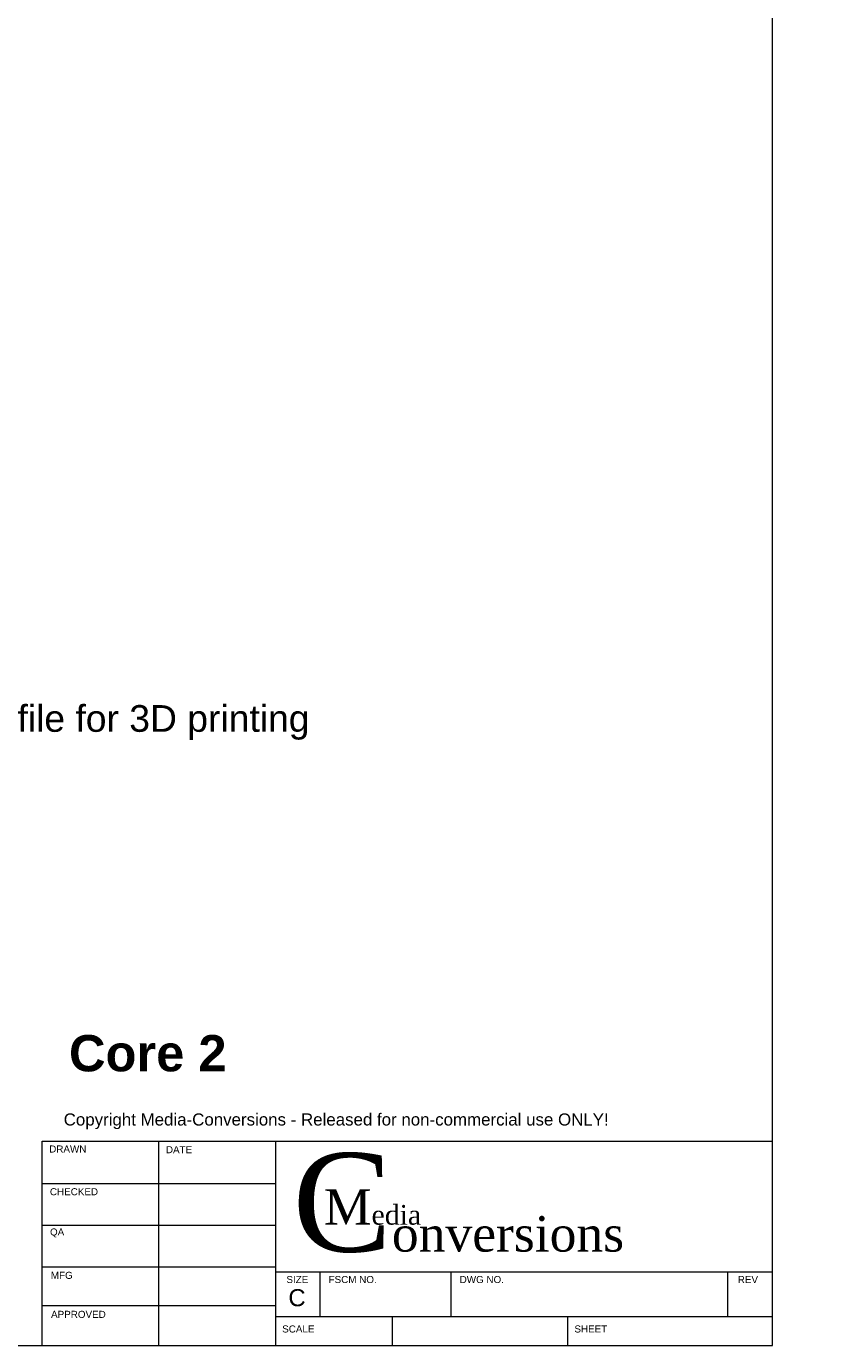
# Model space of a CAD drawing. Header units: inches. Extents: x 0 to 59.3, y 0 to 35.1.
# Tile 3 of 4: x 26.1 to 33.1, y 0 to 11.3. Entities that reach past the tile are written whole.
import ezdxf

# ---------------------------------------------------------------- set-up
doc = ezdxf.new("R2010")
doc.units = ezdxf.units.IN
doc.header["$MEASUREMENT"] = 0
doc.layers.add('CONTINUOUS', color=7, linetype='Continuous', lineweight=0)
doc.layers.add('DIMENSIONS', color=7, linetype='Continuous', lineweight=0)
doc.dimstyles.get("Standard").update_dxf_attribs({"dimtxt": 0.18, "dimasz": 0.18, "dimexe": 0.18, "dimexo": 0.0625, "dimgap": 0.09, "dimtad": 0, "dimtih": 1, "dimtoh": 1, "dimdec": 4, "dimzin": 0, "dimdsep": 46, "dimtxsty": 'Standard', "dimcen": 0.09, "dimadec": 0, "dimazin": 0, "dimtfac": 1, "dimtdec": 4, "dimtofl": 0, "dimtmove": 0, "dimatfit": 3, "dimfxl": 1, "dimtolj": 1, "dimtzin": 0, "dimarcsym": 0})

# ---------------------------------------------------------------- blocks, each defined once
blk = doc.blocks.new('D1')
blk.add_hatch(color=7).paths.add_polyline_path([(16.302, 4.449), (16.251, 4.525), (16.323, 4.47)], flags=0)
at = {"layer": 'DIMENSIONS'}
for p, q in [((11.299, 10.365), (11.299, 10.365)), ((16.312, 4.46), (16.418, 4.349)), ((16.168, 4.349), (16.418, 4.349))]:
    blk.add_line(p, q, dxfattribs=at)
for points in [[(11.299, 10.365), (11.299, 10.365), (11.299, 10.365), (11.299, 10.365), (11.299, 10.365)], [(16.251, 4.525), (16.323, 4.47), (16.302, 4.449), (16.251, 4.525)]]:
    blk.add_lwpolyline(points, dxfattribs=at)
at = {"layer": 'DIMENSIONS', "char_height": 0.2262, "attachment_point": 5}
for s, insert in [('{\\fArial|b0|i0|c0|p0;R.063}{\\fArial|b0|i0|c0|p0;}', (15.536, 4.349)), ('{\\fArial|b0|i0|c0|p0;}', (15.063, 4.349)), ('{\\fArial|b0|i0|c0|p0;}', (15.536, 4.349)), ('{\\fArial|b0|i0|c0|p0;}', (15.536, 4.349)), ('{\\fArial|b0|i0|c0|p0;}', (16.008, 4.349))]:
    blk.add_mtext(s, dxfattribs=dict(at, insert=insert))
blk = doc.blocks.new('D4')
h = blk.add_hatch(color=7)
h.paths.add_polyline_path([(29.842, 16.862), (29.857, 16.952), (29.872, 16.862)], flags=0)
h.paths.add_polyline_path([(29.872, 16.702), (29.857, 16.612), (29.842, 16.702)], flags=0)
at = {"layer": 'DIMENSIONS'}
for p, q in [((28.717, 16.952), (29.92, 16.952)), ((29.857, 16.862), (29.857, 16.702)), ((29.485, 16.612), (29.92, 16.612)), ((29.857, 16.612), (29.857, 16.173)), ((29.857, 16.173), (30.107, 16.173))]:
    blk.add_line(p, q, dxfattribs=at)
for points in [[(29.857, 16.952), (29.872, 16.862), (29.842, 16.862), (29.857, 16.952)], [(29.857, 16.612), (29.842, 16.702), (29.872, 16.702), (29.857, 16.612)]]:
    blk.add_lwpolyline(points, dxfattribs=at)
at = {"layer": 'DIMENSIONS', "char_height": 0.2262, "attachment_point": 5}
for s, insert in [('{\\fArial|b0|i0|c0|p0;.170}{\\fArial|b0|i0|c0|p0;}', (30.621, 16.173)), ('{\\fArial|b0|i0|c0|p0;}', (30.267, 16.173)), ('{\\fArial|b0|i0|c0|p0;}', (30.621, 16.173)), ('{\\fArial|b0|i0|c0|p0;}', (30.621, 16.173)), ('{\\fArial|b0|i0|c0|p0;}', (30.975, 16.173))]:
    blk.add_mtext(s, dxfattribs=dict(at, insert=insert))
blk = doc.blocks.new('BLOCK1')
at = {"layer": 'CONTINUOUS'}
for p, q in [((32.5, 0), (32.5, 21)), ((26.25, 1.75), (32.5, 1.75)), ((26.25, 0), (26.25, 1.75)), ((27.246, 1.75), (27.246, 0)), ((28.25, 0), (28.25, 1.75)), ((32.5, 0), (32.5, 1.75)), ((26.25, 1.388), (28.25, 1.388)), ((26.25, 1.031), (28.25, 1.031)), ((26.25, 0.675), (28.25, 0.675)), ((28.25, 0.63), (32.5, 0.63)), ((28.63, 0.25), (28.63, 0.63)), ((29.75, 0.25), (29.75, 0.63)), ((32.12, 0.25), (32.12, 0.63)), ((32.5, 0.125), (32.5, 0.5)), ((26.25, 0.344), (28.25, 0.344)), ((28.25, 0.25), (32.5, 0.25)), ((29.25, 0), (29.25, 0.25)), ((30.75, 0), (30.75, 0.25)), ((0, 0), (32.5, 0))]:
    blk.add_line(p, q, dxfattribs=at)
at = {"layer": 'CONTINUOUS', "attachment_point": 4}
for s, insert, char_height in [('{\\fArial|b0|i0|c0|p0;\\C1;Copyright Media-Conversions - Released for non-commercial use ONLY!}{\\fMS Shell Dlg|b0|i0|c0|p0;\\C7;\\H0.75x;}', (26.435, 1.919), 0.103405), ('{\\fArial|b0|i0|c0|p0;\\C7;DRAWN}{\\fArial|b0|i0|c0|p0;\\C7;}', (26.311, 1.682), 0.06032), ('{\\fArial|b0|i0|c0|p0;\\C7;DRAWN}{\\fArial|b0|i0|c0|p0;\\C7;}', (26.311, 1.682), 0.06032), ('{\\fArial|b0|i0|c0|p0;\\C7;DATE}{\\fArial|b0|i0|c0|p0;\\C7;}', (27.31, 1.676), 0.06032), ('{\\fArial|b0|i0|c0|p0;\\C7;DATE}{\\fArial|b0|i0|c0|p0;\\C7;}', (27.31, 1.676), 0.06032), ('{\\fTimes New Roman|b0|i0|c0|p0;\\C7;C}{\\fTimes New Roman|b0|i0|c0|p0;\\C7;\\H0.36x;onversions}{\\fMS Shell Dlg|b0|i0|c0|p0;\\C7;\\H0.09x;}', (28.394, 1.22), 0.843499), ('{\\fArial|b0|i0|c0|p0;\\C7;}', (27.325, 1.561), 0.09048), ('{\\fArial|b0|i0|c0|p0;\\C7;CHECKED}{\\fArial|b0|i0|c0|p0;\\C7;}', (26.317, 1.316), 0.06032), ('{\\fArial|b0|i0|c0|p0;\\C7;CHECKED}{\\fArial|b0|i0|c0|p0;\\C7;}', (26.317, 1.316), 0.06032), ('{\\fTimes New Roman|b0|i0|c0|p0;\\C7;M}{\\fTimes New Roman|b0|i0|c0|p0;\\C7;\\H0.5555556x;edia}{\\fMS Shell Dlg|b0|i0|c0|p0;\\C7;\\H0.25x;}', (28.662, 1.185), 0.30366), ('{\\fArial|b0|i0|c0|p0;\\C7;QA}{\\fArial|b0|i0|c0|p0;\\C7;}', (26.318, 0.964), 0.06032), ('{\\fArial|b0|i0|c0|p0;\\C7;QA}{\\fArial|b0|i0|c0|p0;\\C7;}', (26.318, 0.964), 0.06032), ('{\\fArial|b0|i0|c0|p0;\\C7;MFG}{\\fArial|b0|i0|c0|p0;\\C7;}', (26.325, 0.601), 0.06032), ('{\\fArial|b0|i0|c0|p0;\\C7;MFG}{\\fArial|b0|i0|c0|p0;\\C7;}', (26.325, 0.601), 0.06032), ('{\\fArial|b0|i0|c0|p0;\\C7;SIZE}{\\fArial|b0|i0|c0|p0;\\C7;}', (28.341, 0.565), 0.06032), ('{\\fArial|b0|i0|c0|p0;\\C7;SIZE}{\\fArial|b0|i0|c0|p0;\\C7;}', (28.341, 0.565), 0.06032), ('{\\fArial|b0|i0|c0|p0;\\C7;FSCM NO.}{\\fArial|b0|i0|c0|p0;\\C7;}', (28.702, 0.565), 0.06032), ('{\\fArial|b0|i0|c0|p0;\\C7;FSCM NO.}{\\fArial|b0|i0|c0|p0;\\C7;}', (28.702, 0.565), 0.06032), ('{\\fArial|b0|i0|c0|p0;\\C7;DWG NO.}{\\fArial|b0|i0|c0|p0;\\C7;}', (29.824, 0.565), 0.06032), ('{\\fArial|b0|i0|c0|p0;\\C7;DWG NO.}{\\fArial|b0|i0|c0|p0;\\C7;}', (29.824, 0.565), 0.06032), ('{\\fArial|b0|i0|c0|p0;\\C7;REV}{\\fArial|b0|i0|c0|p0;\\C7;}', (32.204, 0.565), 0.06032), ('{\\fArial|b0|i0|c0|p0;\\C7;REV}{\\fArial|b0|i0|c0|p0;\\C7;}', (32.204, 0.565), 0.06032), ('{\\fArial|b0|i0|c0|p0;\\C7;C}{\\fArial|b0|i0|c0|p0;\\C7;}', (28.358, 0.409), 0.14649), ('{\\fArial|b0|i0|c0|p0;\\C7;C}{\\fArial|b0|i0|c0|p0;\\C7;}', (28.358, 0.409), 0.14649), ('{\\fArial|b0|i0|c0|p0;\\C7;}', (29.887, 0.41), 0.09048), ('{\\fArial|b0|i0|c0|p0;\\C7;APPROVED}{\\fArial|b0|i0|c0|p0;\\C7;}', (26.327, 0.267), 0.06032), ('{\\fArial|b0|i0|c0|p0;\\C7;APPROVED}{\\fArial|b0|i0|c0|p0;\\C7;}', (26.327, 0.267), 0.06032), ('{\\fArial|b0|i0|c0|p0;\\C7;SCALE}{\\fArial|b0|i0|c0|p0;\\C7;}', (28.305, 0.142), 0.06032), ('{\\fArial|b0|i0|c0|p0;\\C7;SCALE}{\\fArial|b0|i0|c0|p0;\\C7;}', (28.305, 0.142), 0.06032), ('{\\fArial|b0|i0|c0|p0;\\C7;SHEET}{\\fArial|b0|i0|c0|p0;\\C7;}', (30.806, 0.142), 0.06032), ('{\\fArial|b0|i0|c0|p0;\\C7;SHEET}{\\fArial|b0|i0|c0|p0;\\C7;}', (30.806, 0.142), 0.06032)]:
    blk.add_mtext(s, dxfattribs=dict(at, insert=insert, char_height=char_height))

msp = doc.modelspace()

# ---------------------------------------------------------------- block references
at = {"layer": 'CONTINUOUS'}
msp.add_blockref('BLOCK1', (0, 0), dxfattribs=at)

# ---------------------------------------------------------------- texts
at = {"layer": 'CONTINUOUS', "attachment_point": 1}
for s, insert, char_height in [('{\\fArial|b0|i0|c0|p0;\\C7;Slider}{\\fArial|b0|i0|c0|p0;\\C7;\\Pshown 5x size}{\\fArial|b0|i0|c0|p0;\\C7;\\Pconsult Step design file for 3D printing}{\\fArial|b0|i0|c0|p0;\\C7;\\H0.3962264x;}', (23.1665, 6.2407), 0.228353), ('{\\fArial|b1|i0|c0|p0;\\C7;Core 2}{\\fArial|b0|i0|c0|p0;\\C7;\\H0.2916667x;}', (26.4803, 2.6567), 0.310215)]:
    msp.add_mtext(s, dxfattribs=dict(at, insert=insert, char_height=char_height))

# ---------------------------------------------------------------- dimensions: what is measured, and where the dimension line sits
at = {"layer": 'DIMENSIONS'}
dim = msp.add_linear_dim(base=(0, 0), p1=(28.6545, 16.9522), p2=(29.4226, 16.6122), angle=90, dimstyle='Standard', override={"dimtxt": 0.287022, "dimtad": 0, "dimdec": 3, "dimzin": 0, "dimse1": 0, "dimse2": 0, "dimsd1": 0, "dimsd2": 0, "dimadec": 3, "dimazin": 0, "dimtol": 0, "dimlim": 0, "dimtp": 0.00019685, "dimtm": 7.87402e-05, "dimtdec": 3}, dxfattribs=at)
dim.commit()
dim.dimension.update_dxf_attribs({"geometry": 'D4', "text_midpoint": (59.2757, 33.125), "text_rotation": 90})
dim = msp.add_radius_dim(center=(16.29354, 4.47944), mpoint=(16.35532, 4.47002), dimstyle='Standard', override={"dimtxt": 0.287022, "dimtad": 0, "dimdec": 3, "dimzin": 0, "dimse1": 0, "dimse2": 0, "dimsd1": 0, "dimsd2": 0, "dimadec": 3, "dimazin": 0, "dimtol": 0, "dimlim": 0, "dimtp": 0.00019685, "dimtm": 7.87402e-05, "dimtdec": 3}, dxfattribs=at)
dim.commit()
dim.dimension.update_dxf_attribs({"geometry": 'D1', "text_midpoint": (26.83421, 14.71366)})

doc.saveas('drawing.dxf')
